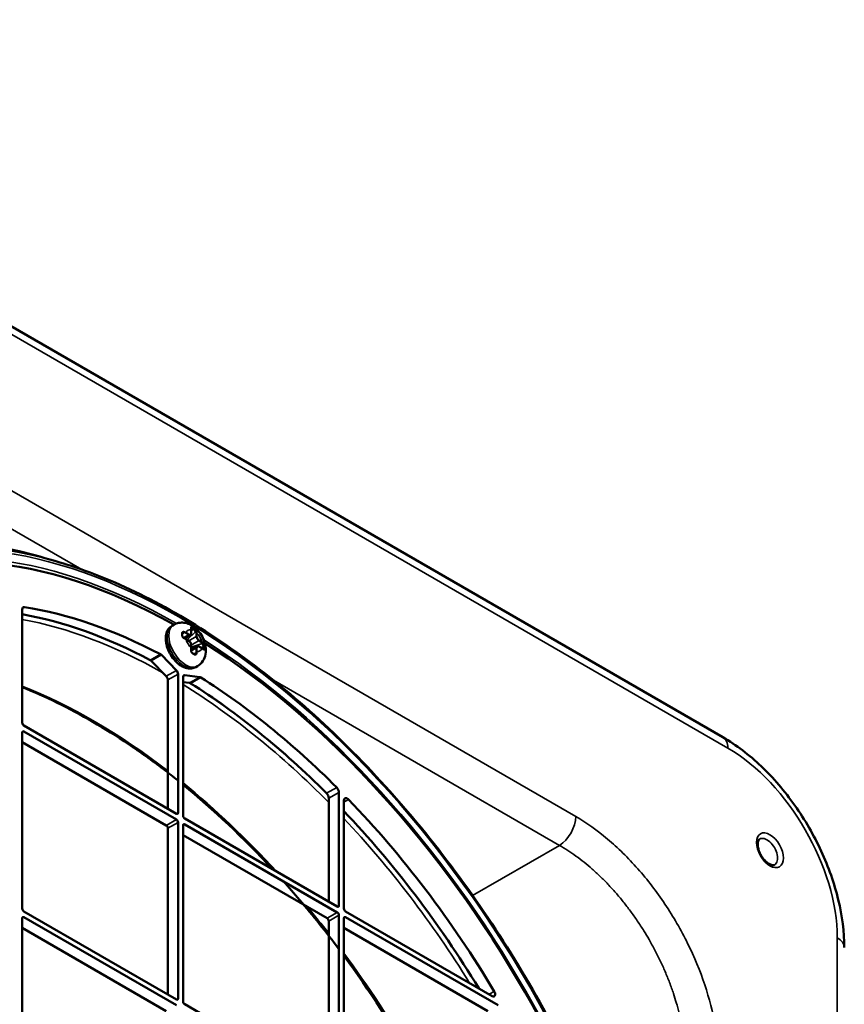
# Model space of a CAD drawing. Header units: millimetres. Extents: x 50 to 3176, y 50 to 2109.
# Tile 71 of 256: x 495 to 565, y 432 to 515. Entities that reach past the tile are written whole.
import ezdxf

# ---------------------------------------------------------------- set-up
doc = ezdxf.new("R2010")
doc.units = ezdxf.units.MM
doc.header["$LTSCALE"] = 10
doc.layers.add('Visible (ISO)', color=7, linetype='Continuous', lineweight=50)
doc.layers.add('Visible Narrow (ISO)', color=7, linetype='Continuous', lineweight=35)

msp = doc.modelspace()

# ---------------------------------------------------------------- linework, layer by layer
at = {"layer": 'Visible (ISO)'}
for p, q in [((554.4938, 454.4028), (307.0065, 597.2897)), ((495.6666, 455.6183), (495.6666, 465.1246)), ((508.2431, 463.7599), (508.3845, 463.8415)), ((509.1425, 463.1805), (509.1425, 463.1805)), ((509.3027, 462.6956), (509.782, 462.9723)), ((509.8588, 463.1301), (509.8588, 463.405)), ((509.9148, 463.5587), (510.0563, 463.4771)), ((509.657, 462.4998), (509.4189, 462.6372)), ((509.8588, 461.8753), (509.8588, 462.1503)), ((508.6135, 460.003), (507.3513, 461.3043)), ((509.8512, 461.7455), (510.3305, 462.0222)), ((510.1911, 461.3644), (510.1911, 461.3644)), ((510.7436, 461.8724), (510.5055, 462.0099)), ((510.9048, 462.0074), (510.9048, 461.8441)), ((506.5028, 460.8144), (507.765, 459.5131)), ((508.7481, 459.6973), (508.7481, 448.0657)), ((510.5692, 459.4465), (509.3069, 459.6027)), ((510.2431, 460.2958), (510.3845, 460.3774)), ((507.8996, 448.3923), (507.8996, 459.2075)), ((509.1724, 447.8208), (509.1724, 459.4524)), ((509.1724, 459.0244), (509.7206, 458.9566)), ((495.6666, 440.0232), (495.6666, 454.8018)), ((508.6067, 447.9841), (495.8081, 455.3734)), ((495.8081, 454.8835), (508.6067, 447.4942)), ((495.6666, 453.9853), (507.7582, 447.0043)), ((522.2539, 449.7745), (522.2539, 440.2682)), ((521.4053, 449.2846), (521.4053, 440.5948)), ((522.6781, 440.0232), (522.6781, 449.0935)), ((508.7481, 447.2492), (508.7481, 432.4706)), ((522.1124, 440.1865), (509.3138, 447.5758)), ((507.8996, 446.7593), (507.8996, 432.7972)), ((509.1724, 432.2257), (509.1724, 447.0043)), ((509.3138, 447.0859), (522.1124, 439.6966)), ((509.1724, 446.1878), (521.2639, 439.2067)), ((508.6067, 432.389), (495.8081, 439.7783)), ((535.1232, 432.6747), (522.8195, 439.7783)), ((495.6666, 424.4281), (495.6666, 439.2067)), ((495.8081, 439.2884), (508.6067, 431.8991)), ((521.4053, 438.9618), (521.4053, 424.9997)), ((522.2539, 439.4517), (522.2539, 424.6731)), ((522.6781, 424.4281), (522.6781, 439.2067)), ((522.8195, 439.2884), (535.6182, 431.8991)), ((495.6666, 438.3902), (507.7582, 431.4092)), ((522.6781, 438.3902), (534.7696, 431.4092)), ((547.7761, 438.2733), (547.7761, 438.2734)), ((522.1124, 424.5914), (509.3138, 431.9807))]:
    msp.add_line(p, q, dxfattribs=at)
for centre, major_axis, ratio, start_param, end_param in [((508.9602, 416.3448), (28.9, -50.0563), 0.5773503, 2.3697486, 7.0550293), ((508.6777, 416.1817), (-29.7356, 51.5036), 0.5773503, 5.7230446, 5.7240914), ((495.9495, 464.9613), (-0.2, 0.3464), 0.5773503, 5.8481978, 7.0685835), ((508.1117, 415.8549), (27, -46.7654), 0.5773503, 2.4006231, 2.6881855), ((508.9602, 416.3448), (-27, 46.7654), 0.5773503, 5.5422157, 5.8481978), ((509.2282, 462.999), (-0.1249, 0.1578), 0.6530078, 5.4019015, 6.0585619), ((509.9354, 463.4073), (-0.119, 0.1619), 0.4890808, 5.443876, 5.9575856), ((509.7999, 463.5332), (0.0495, 0.0073), 0.6598636, 6.2825816, 6.2830185), ((510.0768, 463.3256), (-0.1189, 0.1619), 0.4891137, 3.8730685, 5.4438172), ((509.2695, 462.6554), (0.0194, 0.0461), 0.4808723, 6.2828694, 6.2832515), ((510.7839, 462.1009), (-0.0808, 0.184), 0.489113, 3.980957, 5.5517108), ((508.9602, 416.3448), (28.9, -50.0563), 0.5773503, 0.8354587, 2.306134), ((507.2738, 461.1211), (-0.15, 0.2598), 0.5773503, 5.1234747, 5.5422157), ((509.7998, 461.7369), (0.0496, -0.0063), 0.4808814, 6.283153, 6.2835541), ((510.0768, 461.5293), (-0.0741, 0.1871), 0.6530097, 3.3662197, 4.0228795), ((510.8251, 461.7573), (0.0311, 0.0392), 0.6598686, 0.0001311, 0.0005622), ((510.7839, 461.9376), (-0.0808, 0.184), 0.4890787, 3.4671936, 3.9809001), ((506.4252, 460.6312), (0.15, -0.2598), 0.5773503, 1.9818821, 2.4006231), ((508.536, 459.8198), (-0.15, 0.2598), 0.5773503, 3.9269908, 5.1234747), ((509.3845, 459.3299), (-0.15, 0.2598), 0.5773503, 5.8720995, 7.0685835), ((507.6875, 459.3299), (0.15, -0.2598), 0.5773503, 0.7853982, 1.9818821), ((509.7982, 458.6838), (0.15, -0.2598), 0.5773503, 2.3117659, 2.7305069), ((508.1117, 415.8549), (27, -46.7654), 0.5773503, 2.0057838, 2.3117659), ((510.6467, 459.1737), (-0.15, 0.2598), 0.5773503, 5.4533585, 5.8720995), ((508.9602, 416.3448), (-27, 46.7654), 0.5773503, 5.1473764, 5.4533585), ((495.8081, 455.5367), (0.1, -0.1732), 0.5773503, 3.9269908, 5.4977871), ((495.8081, 454.7202), (-0.1, 0.1732), 0.5773503, 5.4977871, 7.0685835), ((521.1225, 449.4479), (0.2, -0.3464), 0.5773503, 0.7853982, 2.0057838), ((521.971, 449.9378), (-0.2, 0.3464), 0.5773503, 3.9269908, 5.1473764), ((522.961, 448.9302), (-0.2, 0.3464), 0.5773503, 5.1194207, 7.0685835), ((508.9602, 416.3448), (-27, 46.7654), 0.5773503, 4.7367744, 5.1194207), ((508.6067, 448.1474), (0.1, -0.1732), 0.5773503, 5.4977871, 7.0685835), ((508.1117, 415.8549), (27, -46.7654), 0.5773503, 1.611338, 1.964796), ((508.6067, 447.3309), (-0.1, 0.1732), 0.5773503, 3.9269908, 5.4977871), ((509.3138, 447.7391), (0.1, -0.1732), 0.5773503, 3.9269908, 5.4977871), ((507.7582, 446.841), (0.1, -0.1732), 0.5773503, 0.7853982, 2.3561945), ((509.3138, 446.9226), (-0.1, 0.1732), 0.5773503, 5.4977871, 7.0685835), ((495.8081, 439.9416), (0.1, -0.1732), 0.5773503, 3.9269908, 5.4977871), ((522.1124, 440.3498), (0.1, -0.1732), 0.5773503, 5.4977871, 7.0685835), ((522.8195, 439.9416), (0.1, -0.1732), 0.5773503, 3.9269908, 5.4977871), ((495.8081, 439.1251), (-0.1, 0.1732), 0.5773503, 5.4977871, 7.0685835), ((521.2639, 439.0434), (0.1, -0.1732), 0.5773503, 0.7853982, 2.3561945), ((522.1124, 439.5333), (-0.1, 0.1732), 0.5773503, 3.9269908, 5.4977871), ((522.8195, 439.1251), (-0.1, 0.1732), 0.5773503, 5.4977871, 7.0685835), ((508.6067, 432.5523), (0.1, -0.1732), 0.5773503, 5.4977871, 7.0685835), ((535.1232, 432.9605), (0.175, -0.3031), 0.5773503, 5.4977871, 7.878367), ((509.3138, 432.144), (0.1, -0.1732), 0.5773503, 3.9269908, 5.4977871)]:
    msp.add_ellipse(centre, major_axis=major_axis, ratio=ratio, start_param=start_param, end_param=end_param, dxfattribs=at)
for points, knots in [([(499.242, 468.9492), (497.048, 469.6326), (494.728, 470.2238), (489.8245, 471.1446), (487.2403, 471.4739), (481.8285, 471.7742), (479.0002, 471.7444), (473.1744, 471.2244), (470.1768, 470.7331), (464.1521, 469.2173), (461.1262, 468.1916), (458.1792, 466.8982)], [0.22630423, 0.22630423, 0.22630423, 0.22630423, 0.32538639, 0.32538639, 0.42446854, 0.42446854, 0.5235507, 0.5235507, 0.62263286, 0.62263286, 0.72171502, 0.72171502, 0.72171502, 0.72171502]), ([(499.2849, 468.9358), (503.6968, 467.556), (508.2557, 465.2634), (517.2279, 459.0892), (521.6395, 455.2058), (529.8653, 446.2483), (533.6783, 441.1765), (540.3245, 430.3566), (543.1568, 424.6107), (547.5564, 413.0205), (549.1227, 407.1782), (550.8273, 395.981), (550.9645, 390.6283), (550.2004, 384.371), (549.9648, 382.9956), (549.6677, 381.6702)], [6.0579278, 6.0579278, 6.0579278, 6.0579278, 6.3788455, 6.3788455, 6.7002577, 6.7002577, 7.0214334, 7.0214334, 7.3424756, 7.3424756, 7.6635921, 7.6635921, 7.9849454, 7.9849454, 8.0792391, 8.0792391, 8.0792391, 8.0792391]), ([(478.5803, 465.6932), (475.6056, 463.7112), (473.1501, 460.8667), (469.5444, 453.7498), (468.3858, 449.4912), (467.4753, 439.9926), (467.7177, 434.7591), (469.5777, 423.8351), (471.1948, 418.1466), (475.6428, 406.8896), (478.4735, 401.3231), (485.062, 390.8789), (488.8188, 386.003), (496.8752, 377.4377), (501.1733, 373.7495), (509.8709, 367.9332), (514.2686, 365.8056), (522.718, 363.3165), (526.7668, 362.9572), (532.6021, 363.809), (534.6371, 364.4355), (536.5072, 365.3608)], [0.8224645, 0.8224645, 0.8224645, 0.8224645, 1.1457686, 1.1457686, 1.4662978, 1.4662978, 1.7854762, 1.7854762, 2.1046585, 2.1046585, 2.4239837, 2.4239837, 2.7433456, 2.7433456, 3.0626186, 3.0626186, 3.3817464, 3.3817464, 3.7012085, 3.7012085, 3.8899244, 3.8899244, 3.8899244, 3.8899244]), ([(508.2431, 463.7599), (508.1322, 463.6959), (508.0355, 463.6086), (507.8746, 463.3971), (507.8143, 463.2708), (507.7262, 462.9763), (507.7076, 462.8043), (507.7178, 462.4323), (507.7521, 462.2307), (507.869, 461.8304), (507.9515, 461.6317), (508.1549, 461.2556), (508.2754, 461.0781), (508.5456, 460.7577), (508.6955, 460.615), (509.0172, 460.3792), (509.1893, 460.2863), (509.5371, 460.1756), (509.7133, 460.1532), (510.0115, 460.1926), (510.1337, 460.2326), (510.2431, 460.2958)], [0.7853982, 0.7853982, 0.7853982, 0.7853982, 1.0229366, 1.0229366, 1.2844725, 1.2844725, 1.6027852, 1.6027852, 1.9559317, 1.9559317, 2.3081197, 2.3081197, 2.6568216, 2.6568216, 3.0075859, 3.0075859, 3.3622726, 3.3622726, 3.692509, 3.692509, 3.9269908, 3.9269908, 3.9269908, 3.9269908]), ([(508.3845, 463.8415), (508.5151, 463.9169), (508.6586, 463.9691), (508.9528, 464.0264), (509.1026, 464.0285), (509.4111, 463.9919), (509.5645, 463.9449), (509.8863, 463.8035), (510.0446, 463.6985), (510.3547, 463.4376), (510.4993, 463.275), (510.7479, 462.92), (510.8512, 462.7273), (511.0088, 462.3201), (511.0635, 462.1058), (511.1028, 461.663), (511.0917, 461.4336), (510.9664, 461.0212), (510.8792, 460.8419), (510.6466, 460.5635), (510.5234, 460.4576), (510.3845, 460.3774)], [5.4977871, 5.4977871, 5.4977871, 5.4977871, 5.6937463, 5.6937463, 5.9049334, 5.9049334, 6.1643025, 6.1643025, 6.5080178, 6.5080178, 6.9181745, 6.9181745, 7.3316383, 7.3316383, 7.7463212, 7.7463212, 8.144014, 8.144014, 8.4310003, 8.4310003, 8.6393798, 8.6393798, 8.6393798, 8.6393798]), ([(509.1425, 463.1805), (509.1288, 463.1726), (509.1185, 463.1615), (509.1061, 463.1353), (509.1029, 463.1205), (509.1034, 463.1035)], [0, 0, 0, 0, 0.008814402, 0.008814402, 0.016175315, 0.016175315, 0.016175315, 0.016175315]), ([(509.1034, 462.9376), (509.103, 462.9225), (509.1053, 462.9056), (509.1152, 462.872), (509.1226, 462.8551), (509.1416, 462.8223), (509.1533, 462.8062), (509.1803, 462.7754), (509.1961, 462.7606), (509.2296, 462.7339), (509.2479, 462.722), (509.2735, 462.7084), (509.2813, 462.7047), (509.2889, 462.7015)], [0, 0, 0, 0, 0.006211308, 0.006211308, 0.012121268, 0.012121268, 0.018065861, 0.018065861, 0.024424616, 0.024424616, 0.031137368, 0.031137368, 0.034088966, 0.034088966, 0.034088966, 0.034088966]), ([(509.1034, 463.1035), (509.1036, 463.0926), (509.1039, 463.0817), (509.1042, 463.0597), (509.1043, 463.0487), (509.1044, 463.0267), (509.1044, 463.0156), (509.1043, 462.9934), (509.1042, 462.9823), (509.1039, 462.96), (509.1036, 462.9488), (509.1034, 462.9376)], [1.541271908, 1.541271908, 1.541271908, 1.541271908, 1.553081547, 1.553081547, 1.564891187, 1.564891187, 1.576700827, 1.576700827, 1.588510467, 1.588510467, 1.600320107, 1.600320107, 1.600320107, 1.600320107]), ([(509.782, 462.9723), (509.7925, 462.9784), (509.8021, 462.9859), (509.8191, 463.003), (509.8264, 463.0127), (509.8387, 463.0334), (509.8436, 463.0445), (509.8514, 463.0676), (509.8542, 463.0797), (509.8579, 463.1044), (509.8588, 463.1171), (509.8588, 463.1301)], [3.92699082, 3.92699082, 3.92699082, 3.92699082, 4.08407045, 4.08407045, 4.24115008, 4.24115008, 4.39822972, 4.39822972, 4.55530935, 4.55530935, 4.71238898, 4.71238898, 4.71238898, 4.71238898]), ([(509.851, 463.5898), (509.851, 463.5898), (509.8502, 463.5888), (509.8486, 463.5833), (509.8478, 463.5794), (509.8469, 463.5671), (509.8472, 463.5575), (509.8487, 463.5445), (509.849, 463.5425), (509.8493, 463.5405)], [0.004104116, 0.004104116, 0.004104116, 0.004104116, 0.008275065, 0.008275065, 0.011892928, 0.011892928, 0.016991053, 0.016991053, 0.017897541, 0.017897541, 0.017897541, 0.017897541]), ([(509.8493, 463.5404), (509.8506, 463.5318), (509.8517, 463.5231), (509.8538, 463.5054), (509.8546, 463.4965), (509.8561, 463.4786), (509.8568, 463.4696), (509.8578, 463.4514), (509.8582, 463.4422), (509.8587, 463.4237), (509.8588, 463.4144), (509.8588, 463.405)], [1.4160339, 1.4160339, 1.4160339, 1.4160339, 1.447061, 1.447061, 1.4780881, 1.4780881, 1.5091152, 1.5091152, 1.54014229, 1.54014229, 1.57116939, 1.57116939, 1.57116939, 1.57116939]), ([(509.2889, 462.7015), (509.2981, 462.6976), (509.3072, 462.6937), (509.3252, 462.6856), (509.334, 462.6815), (509.3516, 462.6731), (509.3603, 462.6688), (509.3774, 462.66), (509.3859, 462.6556), (509.4025, 462.6465), (509.4108, 462.6419), (509.4189, 462.6372)], [4.55763101, 4.55763101, 4.55763101, 4.55763101, 4.58865721, 4.58865721, 4.61968341, 4.61968341, 4.6507096, 4.6507096, 4.6817358, 4.6817358, 4.71275257, 4.71275257, 4.71275257, 4.71275257]), ([(509.8588, 462.1503), (509.8588, 462.1762), (509.8553, 462.2031), (509.8422, 462.2572), (509.8326, 462.2843), (509.8082, 462.3371), (509.7935, 462.3626), (509.76, 462.41), (509.7413, 462.4319), (509.701, 462.4703), (509.6794, 462.4868), (509.657, 462.4998)], [4.712389, 4.712389, 4.712389, 4.712389, 5.0265482, 5.0265482, 5.3407075, 5.3407075, 5.6548668, 5.6548668, 5.969026, 5.969026, 6.2831853, 6.2831853, 6.2831853, 6.2831853]), ([(510.5055, 462.0099), (510.4943, 462.0163), (510.4829, 462.0219), (510.4596, 462.0311), (510.4478, 462.0347), (510.4239, 462.0395), (510.4118, 462.0408), (510.3877, 462.0405), (510.3756, 462.039), (510.3523, 462.0329), (510.341, 462.0283), (510.3305, 462.0222)], [0, 0, 0, 0, 0.15707963, 0.15707963, 0.31415927, 0.31415927, 0.4712389, 0.4712389, 0.62831853, 0.62831853, 0.78539816, 0.78539816, 0.78539816, 0.78539816]), ([(509.8495, 461.7306), (509.8472, 461.7129), (509.8466, 461.693), (509.849, 461.6521), (509.8522, 461.6305), (509.8626, 461.5876), (509.8702, 461.5657), (509.8888, 461.5265), (509.9, 461.5085), (509.9239, 461.4794), (509.9367, 461.4677), (509.9534, 461.4563), (509.9573, 461.454), (509.9612, 461.4519)], [0, 0, 0, 0, 0.006406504, 0.006406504, 0.012914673, 0.012914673, 0.019680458, 0.019680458, 0.02621736, 0.02621736, 0.032279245, 0.032279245, 0.034077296, 0.034077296, 0.034077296, 0.034077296]), ([(509.8588, 461.8753), (509.8588, 461.866), (509.8587, 461.8565), (509.8582, 461.8376), (509.8578, 461.828), (509.8568, 461.8088), (509.8562, 461.7991), (509.8547, 461.7797), (509.8538, 461.77), (509.8518, 461.7504), (509.8507, 461.7405), (509.8495, 461.7306)], [1.57042166, 1.57042166, 1.57042166, 1.57042166, 1.60144266, 1.60144266, 1.63247314, 1.63247314, 1.66350363, 1.66350363, 1.69453412, 1.69453412, 1.72556461, 1.72556461, 1.72556461, 1.72556461]), ([(509.9612, 461.4519), (509.9661, 461.4492), (509.971, 461.4465), (509.9808, 461.4411), (509.9857, 461.4384), (509.9954, 461.433), (510.0003, 461.4303), (510.01, 461.4248), (510.0148, 461.4221), (510.0244, 461.4166), (510.0292, 461.4138), (510.034, 461.411)], [4.68280916, 4.68280916, 4.68280916, 4.68280916, 4.688740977, 4.688740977, 4.694672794, 4.694672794, 4.700604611, 4.700604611, 4.706536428, 4.706536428, 4.712468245, 4.712468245, 4.712468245, 4.712468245]), ([(510.034, 461.411), (510.0388, 461.4083), (510.0436, 461.4055), (510.0531, 461.3999), (510.0578, 461.3971), (510.0673, 461.3916), (510.072, 461.3887), (510.0814, 461.3831), (510.0861, 461.3803), (510.0955, 461.3746), (510.1001, 461.3718), (510.1048, 461.3689)], [4.712359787, 4.712359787, 4.712359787, 4.712359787, 4.718271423, 4.718271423, 4.72418306, 4.72418306, 4.730094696, 4.730094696, 4.736006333, 4.736006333, 4.74191797, 4.74191797, 4.74191797, 4.74191797]), ([(510.1048, 461.3689), (510.1171, 461.3614), (510.1293, 461.3569), (510.1526, 461.3531), (510.164, 461.354), (510.1803, 461.359), (510.1858, 461.3613), (510.1911, 461.3644)], [0, 0, 0, 0, 0.006216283, 0.006216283, 0.012798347, 0.012798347, 0.016207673, 0.016207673, 0.016207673, 0.016207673]), ([(510.7436, 461.8724), (510.7518, 461.8677), (510.7598, 461.8629), (510.7755, 461.8533), (510.7833, 461.8484), (510.7986, 461.8384), (510.8061, 461.8333), (510.8208, 461.823), (510.8281, 461.8178), (510.8423, 461.8073), (510.8493, 461.8019), (510.8562, 461.7965)], [4.71200492, 4.71200492, 4.71200492, 4.71200492, 4.74303627, 4.74303627, 4.77406761, 4.77406761, 4.80509895, 4.80509895, 4.8361303, 4.8361303, 4.86716164, 4.86716164, 4.86716164, 4.86716164]), ([(510.8562, 461.7965), (510.8672, 461.7878), (510.8774, 461.7814), (510.892, 461.7744), (510.897, 461.7734), (510.8995, 461.7732), (510.8998, 461.7732), (510.8998, 461.7732)], [0, 0, 0, 0, 0.006111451, 0.006111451, 0.011680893, 0.011680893, 0.013777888, 0.013777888, 0.013777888, 0.013777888]), ([(495.6666, 458.5997), (496.6395, 458.2137), (497.6189, 457.78), (499.5966, 456.814), (500.595, 456.2804), (502.5922, 455.1216), (503.591, 454.4964), (505.5701, 453.1666), (506.5505, 452.463), (507.9338, 451.4066), (508.3416, 451.0872), (508.7481, 450.7608)], [6.12804419, 6.12804419, 6.12804419, 6.12804419, 6.20635874, 6.20635874, 6.28565016, 6.28565016, 6.36492911, 6.36492911, 6.44320733, 6.44320733, 6.47604868, 6.47604868, 6.47604868, 6.47604868]), ([(564.6862, 436.7491), (564.6862, 438.042), (564.5106, 439.3943), (563.8497, 442.1245), (563.3639, 443.5023), (562.1292, 446.1773), (561.3805, 447.4742), (559.6811, 449.881), (558.7309, 450.9906), (556.6968, 452.9281), (555.6135, 453.7563), (554.4938, 454.4028)], [3.1415927, 3.1415927, 3.1415927, 3.1415927, 3.4557519, 3.4557519, 3.7699112, 3.7699112, 4.0840704, 4.0840704, 4.3982297, 4.3982297, 4.712389, 4.712389, 4.712389, 4.712389]), ([(557.5711, 445.8537), (557.5423, 445.8371), (557.5158, 445.8129), (557.4613, 445.7207), (557.4354, 445.6497), (557.4127, 445.4784), (557.4116, 445.3858), (557.4337, 445.1805), (557.4573, 445.0675), (557.5302, 444.8324), (557.5802, 444.7101), (557.7024, 444.4712), (557.775, 444.3547), (557.934, 444.1422), (558.0204, 444.0461), (558.1942, 443.8854), (558.2817, 443.8202), (558.4442, 443.7249), (558.5194, 443.6939), (558.6484, 443.6603), (558.7011, 443.6579), (558.7746, 443.6671), (558.7992, 443.676), (558.8211, 443.6886)], [5.4977871, 5.4977871, 5.4977871, 5.4977871, 5.8119464, 5.8119464, 6.1415598, 6.1415598, 6.4152797, 6.4152797, 6.6941921, 6.6941921, 6.9811574, 6.9811574, 7.2722295, 7.2722295, 7.5622463, 7.5622463, 7.8461108, 7.8461108, 8.1213923, 8.1213923, 8.4006905, 8.4006905, 8.6393798, 8.6393798, 8.6393798, 8.6393798]), ([(517.6074, 442.2976), (518.0572, 441.7935), (518.5029, 441.2817), (520.079, 439.4263), (521.1842, 438.0409), (522.2539, 436.6134)], [6.72291657, 6.72291657, 6.72291657, 6.72291657, 6.76229286, 6.76229286, 6.86359418, 6.86359418, 6.86359418, 6.86359418]), ([(522.6781, 436.0424), (524.8183, 433.1383), (526.8104, 430.0659), (530.1867, 424.1157), (531.616, 421.2626), (532.8778, 418.376)], [6.87704656, 6.87704656, 6.87704656, 6.87704656, 7.08154089, 7.08154089, 7.26012038, 7.26012038, 7.26012038, 7.26012038])]:
    msp.add_open_spline(points, degree=3, knots=knots, dxfattribs=at)
msp.add_open_spline([(509.1724, 450.4173), (511.7454, 448.3162), (514.2639, 445.9356), (516.6729, 443.327)], degree=3, dxfattribs=at)
at = {"layer": 'Visible Narrow (ISO)'}
for p, q in [((554.908, 453.4872), (307.4207, 596.3741)), ((455.2472, 497.9065), (542.1389, 447.7395)), ((500.6657, 468.4761), (453.8823, 495.4865)), ((495.6838, 465.2268), (495.8524, 465.3241)), ((509.1044, 463.0306), (509.2282, 463.1623)), ((509.2143, 462.746), (509.632, 462.9872)), ((509.2695, 463.1862), (509.2282, 463.1623)), ((509.632, 462.9872), (509.3939, 463.1247)), ((509.4292, 463.1859), (509.6674, 463.0484)), ((509.5045, 462.5878), (510.2182, 463.244)), ((509.8441, 463.1505), (509.8441, 463.4254)), ((509.9148, 463.5587), (509.854, 463.5028)), ((509.8588, 463.2955), (510.0563, 463.4771)), ((509.9373, 463.5717), (509.9148, 463.5587)), ((510.0563, 463.4771), (510.0787, 463.49)), ((510.2595, 463.2678), (510.2182, 463.244)), ((510.2684, 462.8647), (510.2684, 463.1397)), ((510.3391, 463.1397), (510.3391, 462.8647)), ((509.6674, 462.4769), (509.4292, 462.6144)), ((509.6466, 462.5057), (510.2684, 462.8647)), ((509.8441, 461.8957), (509.8441, 462.1707)), ((510.4805, 462.4973), (509.8588, 462.1383)), ((510.7839, 462.2642), (509.8588, 461.9742)), ((510.7186, 462.3598), (510.4805, 462.4973)), ((510.5159, 462.5585), (510.754, 462.421)), ((510.7839, 462.2642), (510.8252, 462.288)), ((507.2644, 461.3712), (506.4158, 460.8814)), ((507.3513, 461.3043), (506.5028, 460.8144)), ((509.8348, 461.6346), (509.8348, 461.6346)), ((510.2684, 461.8849), (509.8507, 461.6438)), ((510.2182, 461.4477), (510.0422, 461.4063)), ((510.2182, 461.4477), (510.2595, 461.4715)), ((510.2684, 461.61), (510.2684, 461.8849)), ((510.3391, 461.8849), (510.3391, 461.61)), ((510.754, 461.8495), (510.5159, 461.987)), ((510.9048, 462.0074), (510.6488, 461.9272)), ((510.8259, 461.8194), (510.9048, 461.8441)), ((510.9272, 462.0203), (510.9048, 462.0074)), ((510.9048, 461.8441), (510.9272, 461.857)), ((507.765, 459.5131), (508.6135, 460.003)), ((508.7481, 459.6973), (507.8996, 459.2075)), ((509.3069, 459.6027), (509.1871, 459.5335)), ((509.7206, 458.9566), (510.5692, 459.4465)), ((509.8076, 458.9231), (510.6561, 459.413)), ((540.7741, 445.3195), (516.7578, 459.1853)), ((495.8081, 454.8835), (495.6666, 454.8018)), ((522.0681, 450.1885), (521.2196, 449.6986)), ((522.2539, 449.7745), (521.4053, 449.2846)), ((522.6781, 448.9498), (523.0654, 449.1734)), ((508.6067, 447.9841), (508.7481, 448.0657)), ((507.7582, 447.0043), (508.6067, 447.4942)), ((508.7481, 447.2492), (507.8996, 446.7593)), ((509.3138, 447.0859), (509.1724, 447.0043)), ((540.7741, 445.3195), (533.4835, 441.1104)), ((522.1124, 440.1865), (522.2539, 440.2682)), ((495.8081, 439.2884), (495.6666, 439.2067)), ((521.2639, 439.2067), (522.1124, 439.6966)), ((522.2539, 439.4517), (521.4053, 438.9618)), ((522.8195, 439.2884), (522.6781, 439.2067)), ((564.1004, 306.9261), (564.1004, 437.5656)), ((508.6067, 432.389), (508.7481, 432.4706)), ((535.2939, 433.0689), (534.8672, 432.8226))]:
    msp.add_line(p, q, dxfattribs=at)
for centre, major_axis, ratio, start_param, end_param in [((508.8188, 416.2632), (-29.1332, 50.4601), 0.5773503, 5.5025293, 10.2054339), ((508.6777, 416.1817), (-29.7356, 51.5036), 0.5773503, 5.7240914, 8.6393618), ((508.1117, 415.8549), (-26.9928, 46.7529), 0.5773503, 5.5405124, 5.8298698), ((507.9051, 415.7357), (-26.8429, 46.4932), 0.5773503, 5.5093031, 5.8260425), ((509.2431, 462.0278), (-1, 1.7321), 0.5773503, 0, 3.1415927), ((509.3845, 462.1095), (1, -1.7321), 0.5773503, 3.1415927, 6.2831853), ((506.5381, 461.8315), (-1.8818, -2.7071), 0.6281028, 2.3760424, 2.4375616), ((509.0534, 463.1022), (-0.05, -0.0013), 0.5941421, 3.9117898, 4.292178), ((509.0534, 462.9389), (0.05, -0.0013), 0.5600555, 0.799734, 1.1801232), ((509.0534, 463.1022), (0.05, 0.0013), 0.5941624, 6.2830494, 7.0533281), ((509.0534, 462.9389), (0.05, -0.0013), 0.5600325, 0.0000748, 0.799837), ((509.2695, 463.227), (0.0194, 0.0461), 0.4808844, 3.8605866, 5.4802525), ((508.6465, 462.6936), (1.0565, -0.0001), 0.5773119, 0.7850314, 0.9401695), ((508.4745, 462.4552), (1.3202, 0.2526), 0.6671863, 0.6438047, 0.775768), ((509.3939, 463.1655), (-0.025, -0.0433), 0.5773503, 0.7855107, 2.3561363), ((510.0916, 462.5177), (-0.5, 0.866), 0.5773503, 5.8553581, 6.7110129), ((509.632, 463.028), (0.025, 0.0433), 0.5773503, 3.9269915, 5.4977866), ((509.632, 463.2321), (0.15, -0.2598), 0.5773503, 5.4977871, 6.2831853), ((509.6674, 463.2525), (0.125, -0.2165), 0.5773503, 5.4977871, 7.0685836), ((508.7872, 462.6342), (0.8503, 1.2737), 0.4930147, 5.6615107, 5.7930913), ((509.7999, 463.5332), (0.0495, 0.0073), 0.6598636, 6.2830184, 7.0269499), ((509.8088, 463.405), (0.05, 0), 0.5773503, 0, 0.7853499), ((509.8088, 463.1301), (0.05, 0), 0.5773503, 0, 0.7853969), ((509.9373, 463.6125), (-0.0239, -0.0439), 0.5599938, 0.7710345, 2.3418928), ((507.6163, 462.1501), (3.3838, 0), 0.5773483, 0.7853711, 0.8149283), ((509.9373, 463.6125), (-0.0239, -0.0439), 0.5600524, 2.3418562, 2.7222439), ((510.009, 463.5723), (-0.025, -0.0433), 0.5773668, 0.785403, 2.7334344), ((507.6248, 462.1547), (3.3721, 0), 0.5773469, 0.7558217, 0.7854818), ((510.0787, 463.5308), (-0.0261, -0.0426), 0.5941993, 0.8006454, 2.3714314), ((510.0787, 463.5308), (0.0261, 0.0426), 0.5941731, 5.513015, 5.8933981), ((510.2948, 463.2474), (0.0495, 0.0073), 0.6598743, 0.6453501, 2.2650845), ((509.5214, 462.7087), (-0.5282, -0.915), 0.5773152, 2.355764, 2.5109021), ((510.3037, 463.1193), (-0.05, 0), 0.5773503, 3.927043, 5.4976747), ((510.3037, 462.8443), (0.05, 0), 0.5773503, 0.785398, 2.3561938), ((509.2251, 462.3856), (-0.9348, -1.2178), 0.497798, 2.5525608, 2.6843278), ((510.0916, 462.5177), (0.5, -0.866), 0.5773503, 1.14297, 1.9986237), ((509.2695, 462.6554), (0.0194, 0.0461), 0.4808723, 5.3819597, 6.2828694), ((508.6521, 462.189), (-1.0983, 0.0081), 0.5532528, 3.9303197, 4.0866572), ((509.3939, 462.5939), (0.025, 0.0433), 0.5773503, 5.4978292, 6.2828893), ((510.0916, 462.5177), (-0.5, 0.866), 0.5773503, 1.1429694, 1.9986233), ((509.632, 462.4565), (0.025, 0.0433), 0.5773503, 5.4977878, 6.2831853), ((509.6674, 462.2728), (0.125, -0.2165), 0.5773503, 0.7853982, 2.3561945), ((509.8088, 462.1503), (0.05, 0), 0.5773503, 0, 0.7853983), ((510.4805, 462.7422), (-0.15, 0.2598), 0.5773503, 0.7853982, 2.3561945), ((510.5159, 462.7626), (-0.125, 0.2165), 0.5773503, 0.7853982, 2.3561945), ((510.4805, 462.5381), (-0.025, -0.0433), 0.5773503, 0.7853902, 2.3561938), ((510.7186, 462.4006), (0.025, 0.0433), 0.5773503, 3.9272203, 5.4977542), ((509.9718, 461.9283), (1.0567, -0.0001), 0.577316, 0.6307006, 0.7858162), ((509.9784, 461.95), (1.0976, 0.0394), 0.5820823, 0.6090561, 0.7653959), ((510.8251, 462.3288), (-0.0311, -0.0392), 0.659868, 0.8766078, 2.4961682), ((508.8188, 416.2632), (-29.1332, 50.4601), 0.5773503, 3.977837, 5.4469409), ((508.7905, 461.3983), (0.8269, 1.057), 0.6178901, 5.46844, 5.6002085), ((509.7998, 461.7369), (0.0496, -0.0063), 0.4808814, 0.0003688, 0.9011387), ((509.8088, 461.8753), (0.05, 0), 0.5773503, 0.000298, 0.7853494), ((509.9373, 461.408), (0.0239, 0.0439), 0.5600123, 5.4834122, 6.2831633), ((509.9373, 461.408), (-0.0239, -0.0439), 0.5600225, 1.9614585, 2.3418416), ((510.009, 461.3677), (0.025, 0.0433), 0.5773334, 5.1205583, 6.2831853), ((510.0787, 461.3263), (0.0261, 0.0426), 0.5941642, 5.5129968, 6.2832826), ((510.0787, 461.3263), (0.0261, 0.0426), 0.5941446, 5.13261, 5.5129976), ((509.5213, 461.1782), (-0.5283, -0.9151), 0.5773127, 2.2014346, 2.3565503), ((510.2948, 461.4511), (0.0496, -0.0063), 0.4808591, 0.8026874, 2.4226988), ((510.4805, 461.7624), (-0.15, 0.2598), 0.5773503, 0, 0.7853982), ((510.3037, 461.8645), (-0.05, 0), 0.5773503, 3.9269908, 5.4977951), ((510.3037, 461.5895), (0.05, 0), 0.5773503, 0.7854251, 2.355965), ((509.543, 461.1722), (-0.5567, -0.9467), 0.6012104, 2.2053868, 2.3617258), ((510.5159, 461.7829), (-0.125, 0.2165), 0.5773503, 5.4977871, 7.0685835), ((510.0916, 462.5177), (0.5, -0.866), 0.5773503, 5.8553591, 6.7110129), ((510.4805, 461.9666), (0.025, 0.0433), 0.5773503, 5.4977877, 6.2831853), ((510.7186, 461.8291), (0.025, 0.0433), 0.5773503, 5.4978454, 6.2831853), ((509.5475, 461.3324), (-1.5209, -0.0967), 0.4936543, 3.6335419, 3.7655062), ((510.8251, 461.7573), (0.0311, 0.0392), 0.6598686, 5.53963, 6.2833164), ((510.9626, 461.9999), (-0.05, -0.0013), 0.5942006, 3.9117091, 5.4825915), ((508.5328, 460.5563), (-1.6939, -2.9338), 0.5773524, 2.3266724, 2.3857194), ((510.9626, 461.8366), (-0.05, 0.0013), 0.5599942, 3.9413371, 5.512149), ((510.9626, 461.9999), (0.05, 0.0013), 0.5941416, 0.3898011, 0.7701903), ((510.9626, 461.8366), (0.05, -0.0013), 0.5600552, 0.4193391, 0.7997273), ((508.903, 460.4661), (1.4255, 2.9728), 0.5216833, 5.4557095, 5.4864691), ((508.903, 460.4661), (1.4255, 2.9728), 0.5216833, 5.4249499, 5.4557095), ((507.9051, 415.7357), (-26.8429, 46.4932), 0.5773503, 5.1342013, 5.4643988), ((508.1117, 415.8549), (-26.9928, 46.7529), 0.5773503, 5.1454017, 5.4550619), ((501.6561, 412.1278), (26.7272, -46.2928), 0.5773503, 2.1902536, 2.5153257), ((553.4938, 452.6708), (1, 1.7321), 0.5773503, 5.4977871, 6.2831853), ((554.908, 442.8728), (6.5, -11.2583), 0.5773503, 0.7853982, 2.3561945), ((501.6561, 412.1278), (26.7272, -46.2928), 0.5773503, 1.9371615, 2.1560061), ((508.1117, 415.8549), (-26.9928, 46.7529), 0.5773503, 4.7532192, 5.1062789), ((507.9051, 415.7357), (-26.8429, 46.4932), 0.5773503, 4.7674215, 5.0980716), ((540.7247, 446.923), (1, 1.7321), 0.5773503, 3.9618977, 5.4977679), ((558.1961, 444.7711), (0.625, -1.0825), 0.5773503, 0, 3.1415927), ((501.6561, 412.1278), (26.7272, -46.2928), 0.5773503, 1.8064202, 1.8608588), ((562.6862, 436.7491), (2, 0), 0.5773503, 0, 0.7853982), ((501.6561, 412.1278), (26.7272, -46.2928), 0.5773503, 1.3751664, 1.7664263)]:
    msp.add_ellipse(centre, major_axis=major_axis, ratio=ratio, start_param=start_param, end_param=end_param, dxfattribs=at)
for centre, major_axis in [((508.8188, 416.2632), (-29.5357, 51.1574)), ((558.4436, 444.914), (-0.8, 1.3856))]:
    msp.add_ellipse(centre, major_axis=major_axis, ratio=0.5773503, dxfattribs=at)
for points, knots in [([(509.0731, 463.1299), (509.0726, 463.1418), (509.0735, 463.1533), (509.0758, 463.1646), (509.0763, 463.1668), (509.0768, 463.1691), (509.0773, 463.1713), (509.0796, 463.18), (509.0827, 463.1886), (509.0866, 463.1966), (509.0886, 463.2009), (509.0909, 463.2051), (509.0934, 463.209), (509.0988, 463.2178), (509.1053, 463.2256), (509.1127, 463.2326), (509.1148, 463.2346), (509.117, 463.2366), (509.1192, 463.2384), (509.1281, 463.2457), (509.1381, 463.252), (509.1493, 463.2571), (509.1511, 463.2578), (509.1528, 463.2586), (509.1546, 463.2593), (509.1634, 463.2628), (509.1729, 463.2656), (509.1828, 463.2675), (509.1878, 463.2685), (509.1931, 463.2692), (509.1983, 463.2697), (509.2108, 463.271), (509.2236, 463.2709), (509.2368, 463.2693), (509.2401, 463.2689), (509.2434, 463.2684), (509.2467, 463.2679), (509.2623, 463.2652), (509.2785, 463.2605), (509.2951, 463.2539), (509.2964, 463.2534), (509.2976, 463.2528), (509.2989, 463.2523)], [0, 0, 0, 0, 0.119125, 0.119125, 0.119125, 0.1428571, 0.1428571, 0.1428571, 0.2360064, 0.2360064, 0.2360064, 0.2857143, 0.2857143, 0.2857143, 0.396855, 0.396855, 0.396855, 0.4285714, 0.4285714, 0.4285714, 0.5524723, 0.5524723, 0.5524723, 0.5714286, 0.5714286, 0.5714286, 0.6656799, 0.6656799, 0.6656799, 0.7142857, 0.7142857, 0.7142857, 0.8288839, 0.8288839, 0.8288839, 0.8571429, 0.8571429, 0.8571429, 0.989737, 0.989737, 0.989737, 1, 1, 1, 1]), ([(509.2989, 462.6767), (509.2836, 462.6832), (509.2685, 462.6906), (509.2517, 462.7001), (509.2497, 462.7013), (509.2352, 462.7098), (509.2232, 462.7178), (509.2074, 462.7297), (509.2035, 462.7327), (509.19, 462.7437), (509.1804, 462.752), (509.1657, 462.7662), (509.1602, 462.7718), (509.1439, 462.7894), (509.1338, 462.8018), (509.1227, 462.8174), (509.1206, 462.8204), (509.1101, 462.8363), (509.1027, 462.8492), (509.0951, 462.8652), (509.0938, 462.8682), (509.0878, 462.8822), (509.0839, 462.8934), (509.0793, 462.9096), (509.0781, 462.9147), (509.0743, 462.9332), (509.0729, 462.9459), (509.0729, 462.9602), (509.073, 462.9622), (509.0731, 462.9643)], [0, 0, 0, 0, 0.1253465, 0.1253465, 0.1428571, 0.1428571, 0.2499687, 0.2499687, 0.2857143, 0.2857143, 0.3740097, 0.3740097, 0.4285714, 0.4285714, 0.5438275, 0.5438275, 0.5714286, 0.5714286, 0.6885438, 0.6885438, 0.7142857, 0.7142857, 0.8116697, 0.8116697, 0.8571429, 0.8571429, 0.9791801, 0.9791801, 1, 1, 1, 1]), ([(509.1425, 463.1805), (509.1429, 463.1807), (509.1433, 463.1809), (509.1541, 463.187), (509.1655, 463.1913), (509.1859, 463.196), (509.1944, 463.1971), (509.2151, 463.198), (509.2274, 463.1971), (509.2497, 463.1928), (509.2597, 463.19), (509.2695, 463.1862)], [0.49452222, 0.49452222, 0.49452222, 0.49452222, 0.5, 0.5, 0.64888934, 0.64888934, 0.75, 0.75, 0.88826883, 0.88826883, 1, 1, 1, 1]), ([(509.833, 463.5606), (509.8311, 463.574), (509.8299, 463.5862), (509.8296, 463.5995), (509.8296, 463.6018), (509.8298, 463.6125), (509.8306, 463.6201), (509.8327, 463.6303), (509.8336, 463.6335), (509.8365, 463.6421), (509.8389, 463.6472), (509.8437, 463.6547), (509.8459, 463.6574), (509.8532, 463.6646), (509.859, 463.668), (509.867, 463.6708), (509.8686, 463.6713), (509.8772, 463.6735), (509.8848, 463.674), (509.895, 463.6732), (509.8968, 463.673), (509.9058, 463.6719), (509.9135, 463.6701), (509.9253, 463.6666), (509.9291, 463.6653), (509.9429, 463.6603), (509.9529, 463.6558), (509.9651, 463.6494), (509.9671, 463.6483), (509.9691, 463.6472)], [0.0000006, 0.0000006, 0.0000006, 0.0000006, 0.11777651, 0.11777651, 0.14285714, 0.14285714, 0.23931503, 0.23931503, 0.28571429, 0.28571429, 0.37072129, 0.37072129, 0.42857143, 0.42857143, 0.54367602, 0.54367602, 0.57142857, 0.57142857, 0.69002258, 0.69002258, 0.71428571, 0.71428571, 0.81134316, 0.81134316, 0.85714286, 0.85714286, 0.97647404, 0.97647404, 1, 1, 1, 1]), ([(509.8506, 463.5893), (509.8511, 463.5895), (509.8515, 463.5897), (509.8569, 463.5923), (509.8628, 463.5935), (509.8742, 463.5935), (509.8793, 463.593), (509.887, 463.5916), (509.8894, 463.591), (509.8998, 463.5883), (509.9085, 463.5852), (509.9241, 463.5784), (509.9306, 463.5752), (509.9373, 463.5717)], [0.5148518, 0.5148518, 0.5148518, 0.5148518, 0.52659297, 0.52659297, 0.65927173, 0.65927173, 0.75, 0.75, 0.78823433, 0.78823433, 0.91474082, 0.91474082, 1, 1, 1, 1]), ([(510.0419, 463.6063), (510.0338, 463.6109), (510.0177, 463.6202), (509.9934, 463.6338), (509.9772, 463.6427), (509.9691, 463.6472)], [0, 0, 0, 0, 0.33333333, 0.66666667, 0.99997651, 0.99997651, 0.99997651, 0.99997651]), ([(510.1125, 463.5644), (510.1048, 463.5691), (510.0894, 463.5784), (510.0659, 463.5923), (510.0499, 463.6016), (510.0419, 463.6063)], [0.00002292, 0.00002292, 0.00002292, 0.00002292, 0.33333333, 0.66666667, 0.99998821, 0.99998821, 0.99998821, 0.99998821]), ([(510.0787, 463.49), (510.0857, 463.4856), (510.093, 463.4807), (510.1102, 463.4683), (510.1201, 463.4605), (510.1321, 463.4504), (510.1341, 463.4486), (510.1442, 463.4398), (510.1522, 463.4324), (510.1702, 463.4148), (510.18, 463.4044), (510.1903, 463.3926), (510.1912, 463.3914), (510.2006, 463.3804), (510.2086, 463.3703), (510.2234, 463.3496), (510.2302, 463.3389), (510.2367, 463.3274), (510.2372, 463.3264), (510.244, 463.3139), (510.2492, 463.3024), (510.2559, 463.2833), (510.258, 463.2754), (510.2595, 463.2678)], [0, 0, 0, 0, 0.09707685, 0.09707685, 0.22371266, 0.22371266, 0.25, 0.25, 0.35294526, 0.35294526, 0.4859607, 0.4859607, 0.5, 0.5, 0.62256168, 0.62256168, 0.75, 0.75, 0.76130984, 0.76130984, 0.90046577, 0.90046577, 1, 1, 1, 1]), ([(510.1125, 463.5644), (510.1224, 463.5584), (510.1327, 463.5514), (510.1457, 463.5417), (510.1479, 463.54), (510.1589, 463.5315), (510.1679, 463.524), (510.1815, 463.512), (510.1861, 463.5079), (510.2012, 463.4937), (510.2114, 463.4834), (510.2239, 463.4699), (510.2265, 463.467), (510.2395, 463.4524), (510.2498, 463.44), (510.2613, 463.4246), (510.2631, 463.4222), (510.2722, 463.4097), (510.2792, 463.3993), (510.2893, 463.383), (510.2928, 463.3771), (510.3026, 463.3594), (510.3084, 463.3476), (510.3153, 463.3314), (510.317, 463.3269), (510.3237, 463.3085), (510.3276, 463.2945), (510.3307, 463.2778), (510.3311, 463.2753), (510.3315, 463.2728)], [0, 0, 0, 0, 0.11877668, 0.11877668, 0.14285714, 0.14285714, 0.2374953, 0.2374953, 0.28571429, 0.28571429, 0.39935092, 0.39935092, 0.42857143, 0.42857143, 0.54922964, 0.54922964, 0.57142857, 0.57142857, 0.66292717, 0.66292717, 0.71428571, 0.71428571, 0.81800279, 0.81800279, 0.85714286, 0.85714286, 0.9790405, 0.9790405, 0.99999943, 0.99999943, 0.99999943, 0.99999943]), ([(510.8252, 462.288), (510.8316, 462.2824), (510.838, 462.276), (510.8517, 462.2595), (510.859, 462.249), (510.8726, 462.2262), (510.8789, 462.2139), (510.8894, 462.1905), (510.8937, 462.1796), (510.8985, 462.166), (510.8994, 462.1634), (510.9048, 462.1474), (510.9088, 462.1337), (510.9146, 462.1105), (510.9167, 462.1011), (510.9193, 462.0879), (510.92, 462.0841), (510.9229, 462.0676), (510.9246, 462.0552), (510.9265, 462.0354), (510.927, 462.0277), (510.9272, 462.0203)], [0, 0, 0, 0, 0.10999137, 0.10999137, 0.25, 0.25, 0.38882693, 0.38882693, 0.5, 0.5, 0.52548022, 0.52548022, 0.6584085, 0.6584085, 0.75, 0.75, 0.78753328, 0.78753328, 0.9142768, 0.9142768, 0.99999998, 0.99999998, 0.99999998, 0.99999998]), ([(510.8655, 462.3478), (510.8765, 462.3391), (510.8868, 462.3293), (510.898, 462.3167), (510.8996, 462.3149), (510.9095, 462.3032), (510.9173, 462.2926), (510.9272, 462.2774), (510.9296, 462.2736), (510.938, 462.2596), (510.9439, 462.249), (510.9527, 462.2314), (510.9559, 462.2247), (510.9655, 462.2033), (510.9714, 462.1884), (510.9778, 462.1701), (510.979, 462.1666), (510.9851, 462.148), (510.9894, 462.1331), (510.9938, 462.1152), (510.9946, 462.1122), (510.9981, 462.097), (511.0005, 462.0847), (511.0033, 462.0676), (511.0041, 462.0623), (511.0068, 462.0429), (511.0079, 462.0299), (511.0084, 462.016), (511.0085, 462.0142), (511.0085, 462.0124)], [0, 0, 0, 0, 0.1228344, 0.1228344, 0.1428571, 0.1428571, 0.2509853, 0.2509853, 0.2857143, 0.2857143, 0.3751874, 0.3751874, 0.4285714, 0.4285714, 0.5443932, 0.5443932, 0.5714286, 0.5714286, 0.6902747, 0.6902747, 0.7142857, 0.7142857, 0.8121599, 0.8121599, 0.8571429, 0.8571429, 0.9813144, 0.9813144, 1, 1, 1, 1]), ([(509.9691, 461.4123), (509.9586, 461.4178), (509.9484, 461.4246), (509.9362, 461.4347), (509.934, 461.4366), (509.9239, 461.4457), (509.9161, 461.4538), (509.9048, 461.4671), (509.901, 461.4719), (509.8891, 461.4879), (509.8817, 461.4997), (509.8732, 461.5156), (509.8715, 461.519), (509.8628, 461.5365), (509.8566, 461.5515), (509.8503, 461.57), (509.8495, 461.5727), (509.8449, 461.5873), (509.8417, 461.5997), (509.8375, 461.6194), (509.8361, 461.6267), (509.8326, 461.6483), (509.831, 461.6624), (509.8299, 461.682), (509.8297, 461.6874), (509.8294, 461.7099), (509.8303, 461.7272), (509.8324, 461.7468), (509.8327, 461.7493), (509.833, 461.7517)], [0, 0, 0, 0, 0.11695905, 0.11695905, 0.14285714, 0.14285714, 0.23614453, 0.23614453, 0.28571429, 0.28571429, 0.39849325, 0.39849325, 0.42857143, 0.42857143, 0.55086202, 0.55086202, 0.57142857, 0.57142857, 0.66153833, 0.66153833, 0.71428571, 0.71428571, 0.8178296, 0.8178296, 0.85714286, 0.85714286, 0.98213034, 0.98213034, 0.99999943, 0.99999943, 0.99999943, 0.99999943]), ([(509.9691, 461.4123), (509.9772, 461.4079), (509.9934, 461.3991), (510.0177, 461.3855), (510.0338, 461.3763), (510.0419, 461.3717)], [0.00002294, 0.00002294, 0.00002294, 0.00002294, 0.33333333, 0.66666667, 0.99997983, 0.99997983, 0.99997983, 0.99997983]), ([(510.0419, 461.3717), (510.0499, 461.367), (510.0659, 461.3577), (510.0894, 461.3437), (510.1048, 461.3343), (510.1125, 461.3295)], [0, 0, 0, 0, 0.33333333, 0.66666667, 0.99997651, 0.99997651, 0.99997651, 0.99997651]), ([(510.3315, 461.4639), (510.3295, 461.4485), (510.3263, 461.4339), (510.3211, 461.4175), (510.3201, 461.4144), (510.3151, 461.4007), (510.3104, 461.3908), (510.3024, 461.3772), (510.2998, 461.373), (510.2914, 461.3613), (510.2854, 461.354), (510.2745, 461.3431), (510.27, 461.3391), (510.256, 461.3281), (510.246, 461.3222), (510.2333, 461.3167), (510.2308, 461.3157), (510.2176, 461.3109), (510.2067, 461.3085), (510.1934, 461.3076), (510.1913, 461.3075), (510.18, 461.3073), (510.1707, 461.3081), (510.1573, 461.3107), (510.1531, 461.3117), (510.138, 461.3161), (510.1276, 461.3206), (510.116, 461.3274), (510.1142, 461.3284), (510.1125, 461.3295)], [0.0000006, 0.0000006, 0.0000006, 0.0000006, 0.11611695, 0.11611695, 0.14285714, 0.14285714, 0.24048209, 0.24048209, 0.28571429, 0.28571429, 0.3718675, 0.3718675, 0.42857143, 0.42857143, 0.5438592, 0.5438592, 0.57142857, 0.57142857, 0.69155404, 0.69155404, 0.71428571, 0.71428571, 0.81136544, 0.81136544, 0.85714286, 0.85714286, 0.97829927, 0.97829927, 1, 1, 1, 1]), ([(510.2595, 461.4715), (510.2579, 461.4611), (510.2553, 461.451), (510.2479, 461.4295), (510.2425, 461.4184), (510.2296, 461.3981), (510.222, 461.389), (510.2069, 461.3749), (510.1998, 461.3695), (510.1918, 461.3648), (510.1914, 461.3646), (510.1911, 461.3644)], [0, 0, 0, 0, 0.11210495, 0.11210495, 0.25, 0.25, 0.39019772, 0.39019772, 0.5, 0.5, 0.50547606, 0.50547606, 0.50547606, 0.50547606]), ([(511.0085, 461.8468), (511.0082, 461.8343), (511.0073, 461.8226), (511.0056, 461.8115), (511.0053, 461.8095), (511.005, 461.8076), (511.0046, 461.8057), (511.0031, 461.7972), (511.0011, 461.7892), (510.9987, 461.7819), (510.9975, 461.7782), (510.9962, 461.7747), (510.9948, 461.7715), (510.9915, 461.7639), (510.9877, 461.7576), (510.9834, 461.7524), (510.9822, 461.7509), (510.981, 461.7496), (510.9798, 461.7483), (510.9747, 461.7433), (510.9689, 461.7394), (510.9624, 461.737), (510.9614, 461.7366), (510.9603, 461.7363), (510.9592, 461.736), (510.9539, 461.7345), (510.9481, 461.734), (510.942, 461.7343), (510.939, 461.7345), (510.9359, 461.7349), (510.9327, 461.7355), (510.9251, 461.7371), (510.917, 461.7398), (510.9084, 461.744), (510.9063, 461.7451), (510.904, 461.7462), (510.9018, 461.7475), (510.8917, 461.753), (510.8809, 461.7604), (510.8694, 461.7693), (510.8681, 461.7702), (510.8668, 461.7712), (510.8655, 461.7723)], [0, 0, 0, 0, 0.1213009, 0.1213009, 0.1213009, 0.1428571, 0.1428571, 0.1428571, 0.2376759, 0.2376759, 0.2376759, 0.2857143, 0.2857143, 0.2857143, 0.3980318, 0.3980318, 0.3980318, 0.4285714, 0.4285714, 0.4285714, 0.5512043, 0.5512043, 0.5512043, 0.5714286, 0.5714286, 0.5714286, 0.6670789, 0.6670789, 0.6670789, 0.7142857, 0.7142857, 0.7142857, 0.8281347, 0.8281347, 0.8281347, 0.8571429, 0.8571429, 0.8571429, 0.9858595, 0.9858595, 0.9858595, 1, 1, 1, 1]), ([(510.9272, 461.857), (510.9269, 461.8473), (510.9262, 461.8382), (510.9239, 461.8214), (510.9223, 461.8138), (510.9198, 461.805), (510.9192, 461.8032), (510.916, 461.7942), (510.913, 461.7881), (510.9064, 461.779), (510.903, 461.7756), (510.8992, 461.7732)], [0.00000002, 0.00000002, 0.00000002, 0.00000002, 0.10932097, 0.10932097, 0.2187442, 0.2187442, 0.25, 0.25, 0.375, 0.375, 0.48515896, 0.48515896, 0.48515896, 0.48515896]), ([(542.1389, 447.7395), (543.05, 447.2134), (544.8221, 445.9586), (547.3933, 443.441), (549.6919, 440.446), (551.6141, 437.1161), (553.0578, 433.6285), (553.9519, 430.1441), (554.1523, 427.9831), (554.1524, 426.9316)], [0.00000692, 0.00000692, 0.00000692, 0.00000692, 0.14285714, 0.28571429, 0.42857143, 0.57142857, 0.71428571, 0.85714286, 0.99999306, 0.99999306, 0.99999306, 0.99999306]), ([(540.7741, 445.3195), (541.0049, 445.1875), (541.2357, 445.0469), (541.6964, 444.7488), (541.9263, 444.5914), (542.3861, 444.259), (542.616, 444.0839), (543.0708, 443.7198), (543.2957, 443.5309), (543.7446, 443.1358), (543.9685, 442.9294), (544.4115, 442.5027), (544.6304, 442.2823), (545.0663, 441.8243), (545.2832, 441.5864), (545.7097, 441.098), (545.9194, 440.8476), (546.3307, 440.3354), (546.5323, 440.0736), (546.9263, 439.5398), (547.1188, 439.2679), (547.494, 438.715), (547.6766, 438.4341), (548.0034, 437.9091), (548.1492, 437.666), (548.4594, 437.1287), (548.6222, 436.8335), (548.9355, 436.2378), (549.0861, 435.9373), (549.3743, 435.3324), (549.512, 435.0279), (549.7738, 434.4165), (549.8979, 434.1095), (550.1321, 433.4944), (550.2421, 433.1863), (550.4292, 432.6252), (550.5087, 432.3723), (550.6697, 431.826), (550.7495, 431.5328), (550.895, 430.9489), (550.9607, 430.6582), (551.0793, 430.0738), (551.1318, 429.7803), (551.2206, 429.2049), (551.2572, 428.923), (551.3169, 428.3558), (551.3394, 428.0709), (551.3686, 427.5089), (551.3753, 427.2319), (551.3742, 426.9595)], [0, 0, 0, 0, 0.04143589, 0.04143589, 0.08285593, 0.08285593, 0.12464195, 0.12464195, 0.16604334, 0.16604334, 0.20802167, 0.20802167, 0.25, 0.25, 0.29277538, 0.29277538, 0.3355493, 0.3355493, 0.37832709, 0.37832709, 0.42110408, 0.42110408, 0.46388659, 0.46388659, 0.5, 0.5, 0.54295135, 0.54295135, 0.58589825, 0.58589825, 0.62884309, 0.62884309, 0.6717835, 0.6717835, 0.71472242, 0.71472242, 0.75, 0.75, 0.79104132, 0.79104132, 0.83207931, 0.83207931, 0.87405929, 0.87405929, 0.91511134, 0.91511134, 0.9575553, 0.9575553, 0.99999925, 0.99999925, 0.99999925, 0.99999925])]:
    msp.add_open_spline(points, degree=3, knots=knots, dxfattribs=at)

doc.saveas('drawing.dxf')
